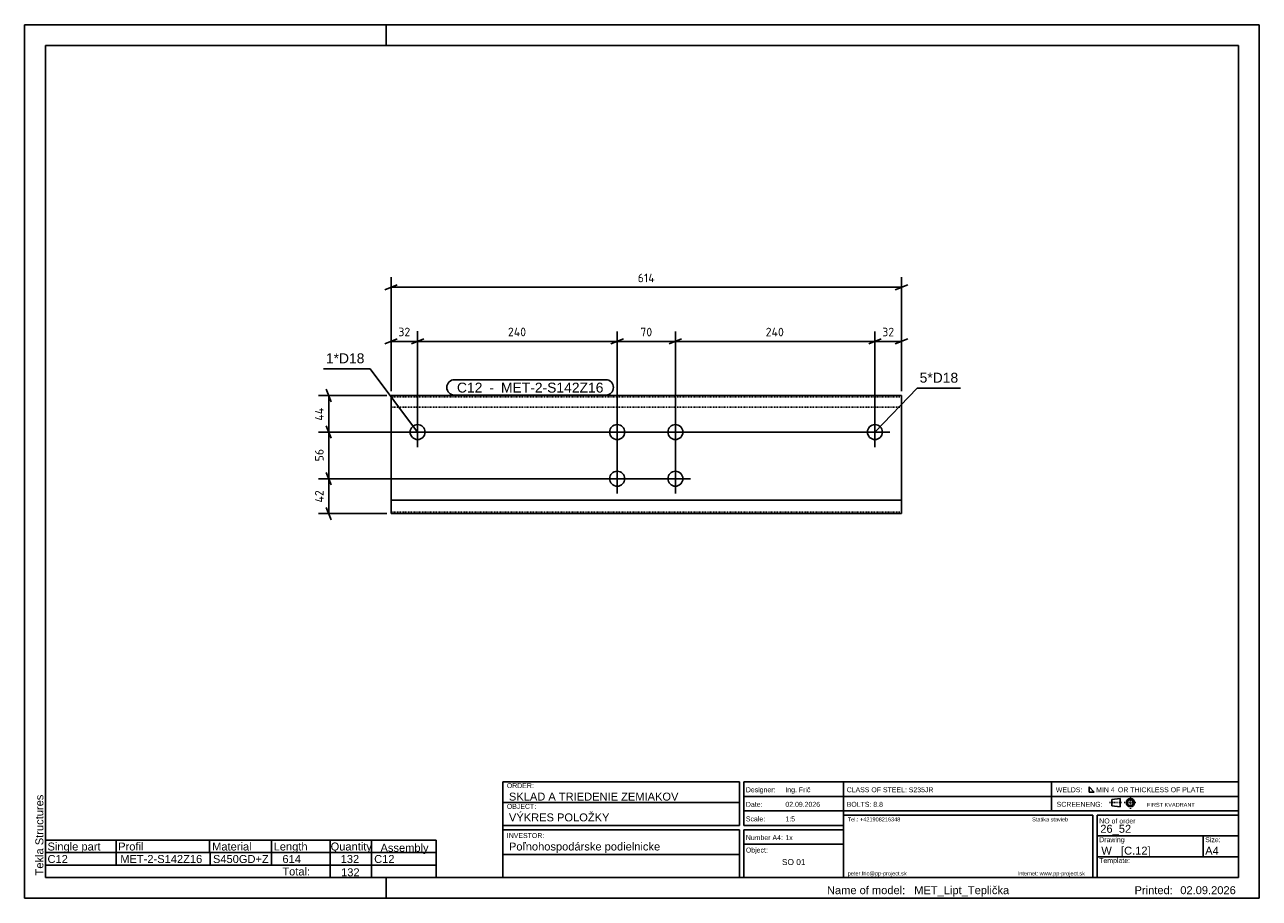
# Model space of a CAD drawing. Header units: millimetres. Extents: x -441 to 1044, y -533 to 517.
import ezdxf

# ---------------------------------------------------------------- set-up
doc = ezdxf.new("R2010")
doc.units = ezdxf.units.MM
doc.linetypes.add('DXK_LINE_DOT1', pattern=[1.8814, 0.9407, -0.9407])
doc.styles.add('Arial', font='ARIAL.TTF', dxfattribs={"height": 0.2})
doc.styles.add('ISOCPEUR', font='ISOCPEUR.TTF', dxfattribs={"height": 0.2})

# ---------------------------------------------------------------- blocks, each defined once
blk = doc.blocks.new('Unknown-1843070-1579')
at = {"color": 7, "linetype": 'Continuous'}
for p, q in [((1044.3, 516.6), (-440.7, 516.6)), ((-440.7, 516.6), (-440.7, -533.4)), ((-5.7, 491.6), (-5.7, 516.6)), ((1044.3, -533.4), (1044.3, 516.6)), ((1019.3, 491.6), (-415.7, 491.6)), ((-415.7, 491.6), (-415.7, -508.4)), ((1019.3, -508.4), (1019.3, 491.6)), ((-415.7, -508.4), (1019.3, -508.4)), ((-5.7, -533.4), (-5.7, -508.4)), ((-440.7, -533.4), (1044.3, -533.4))]:
    blk.add_line(p, q, dxfattribs=at)
at = {"color": 174, "linetype": 'Continuous', "style": 'Arial'}
blk.add_text('Tekla Structures', height=9.551, rotation=90, dxfattribs=at).set_placement((-418.2, -505.9))
blk = doc.blocks.new('Bolt-1843070-1255 - 1217')
at = {"color": 136, "linetype": 'Continuous'}
for p, q in [((32, 9), (32, 45)), ((14, 27), (50, 27))]:
    blk.add_line(p, q, dxfattribs=at)
blk.add_circle((32, 27), 9, dxfattribs=at)
blk = doc.blocks.new('Part-1843070-1252 - 1217')
at = {"color": 3, "linetype": 'Continuous'}
for p, q in [((614, 71), (0, 71)), ((0, -71), (0, 71)), ((614, -55), (614, 71)), ((614, -55), (0, -55)), ((614, -71), (614, -55)), ((0, -71), (614, -71))]:
    blk.add_line(p, q, dxfattribs=at)
at = {"color": 1, "linetype": 'DXK_LINE_DOT1'}
for p, q in [((614, 69.4), (0, 69.4)), ((614, 57), (0, 57)), ((614, -69.4), (0, -69.4))]:
    blk.add_line(p, q, dxfattribs=at)
blk = doc.blocks.new('Bolt-1843070-1253 - 1217')
at = {"color": 136, "linetype": 'Continuous'}
for p, q in [((582, 9), (582, 45)), ((564, 27), (600, 27))]:
    blk.add_line(p, q, dxfattribs=at)
blk.add_circle((582, 27), 9, dxfattribs=at)
blk = doc.blocks.new('Bolt-1843070-1254 - 1217')
at = {"color": 136, "linetype": 'Continuous'}
for p, q in [((342, -47), (342, -11)), ((324, -29), (360, -29))]:
    blk.add_line(p, q, dxfattribs=at)
blk.add_circle((342, -29), 9, dxfattribs=at)
blk = doc.blocks.new('Bolt-1843070-1256 - 1217')
at = {"color": 136, "linetype": 'Continuous'}
for p, q in [((272, -47), (272, -11)), ((254, -29), (290, -29))]:
    blk.add_line(p, q, dxfattribs=at)
blk.add_circle((272, -29), 9, dxfattribs=at)
blk = doc.blocks.new('Bolt-1843070-1257 - 1217')
at = {"color": 136, "linetype": 'Continuous'}
for p, q in [((342, 9), (342, 45)), ((324, 27), (360, 27))]:
    blk.add_line(p, q, dxfattribs=at)
blk.add_circle((342, 27), 9, dxfattribs=at)
blk = doc.blocks.new('Bolt-1843070-1258 - 1217')
at = {"color": 136, "linetype": 'Continuous'}
for p, q in [((272, 9), (272, 45)), ((254, 27), (290, 27))]:
    blk.add_line(p, q, dxfattribs=at)
blk.add_circle((272, 27), 9, dxfattribs=at)
blk = doc.blocks.new('StraightDimension-1843070-1263 - 1217')
at = {"color": 5, "linetype": 'Continuous'}
for p, q in [((39.5, 139), (24.5, 133)), ((32, 32), (32, 148.1)), ((32, 136), (272, 136)), ((264.5, 133), (279.5, 139)), ((272, -24), (272, 148.1))]:
    blk.add_line(p, q, dxfattribs=at)
at = {"color": 0}
blk.add_wipeout([(165.8, 139.8), (165.8, 156.6), (138.2, 156.6), (138.2, 139.8)], dxfattribs=at)
at = {"color": 5, "style": 'ISOCPEUR'}
blk.add_text('240', height=10.31, dxfattribs=at).set_placement((140.6, 142.2))
blk = doc.blocks.new('StraightDimension-1843070-1261 - 1217')
at = {"color": 5, "linetype": 'Continuous'}
for p, q in [((349.5, 139), (334.5, 133)), ((342, -24), (342, 148.1)), ((342, 136), (582, 136)), ((574.5, 133), (589.5, 139)), ((582, 32), (582, 148.1))]:
    blk.add_line(p, q, dxfattribs=at)
at = {"color": 0}
blk.add_wipeout([(475.8, 139.7), (475.8, 156.5), (448.2, 156.5), (448.2, 139.7)], dxfattribs=at)
at = {"color": 5, "style": 'ISOCPEUR'}
blk.add_text('240', height=10.31, dxfattribs=at).set_placement((450.6, 142.1))
blk = doc.blocks.new('StraightDimension-1843070-1260 - 1217')
at = {"color": 5, "linetype": 'Continuous'}
for p, q in [((574.5, 133), (589.5, 139)), ((582, 32), (582, 148.1)), ((582, 136), (614, 136)), ((621.5, 139), (606.5, 133)), ((614, 76), (614, 148.1))]:
    blk.add_line(p, q, dxfattribs=at)
at = {"color": 0}
blk.add_wipeout([(607.6, 139.7), (607.6, 156.5), (588.4, 156.5), (588.4, 139.7)], dxfattribs=at)
at = {"color": 5, "style": 'ISOCPEUR'}
blk.add_text('32', height=10.31, dxfattribs=at).set_placement((590.8, 142.1))
blk = doc.blocks.new('StraightDimension-1843070-1262 - 1217')
at = {"color": 5, "linetype": 'Continuous'}
for p, q in [((279.5, 139), (264.5, 133)), ((272, -24), (272, 148.1)), ((272, 136), (342, 136)), ((334.5, 133), (349.5, 139)), ((342, -24), (342, 148.1))]:
    blk.add_line(p, q, dxfattribs=at)
at = {"color": 0}
blk.add_wipeout([(316.6, 139.7), (316.6, 156.5), (297.4, 156.5), (297.4, 139.7)], dxfattribs=at)
at = {"color": 5, "style": 'ISOCPEUR'}
blk.add_text('70', height=10.31, dxfattribs=at).set_placement((299.8, 142.1))
blk = doc.blocks.new('StraightDimension-1843070-1264 - 1217')
at = {"color": 5, "linetype": 'Continuous'}
for p, q in [((-7.5, 133), (7.5, 139)), ((0, 76), (0, 148.2)), ((0, 136), (32, 136)), ((39.5, 139), (24.5, 133)), ((32, 32), (32, 148.2))]:
    blk.add_line(p, q, dxfattribs=at)
at = {"color": 0}
blk.add_wipeout([(25.6, 139.8), (25.6, 156.6), (6.4, 156.6), (6.4, 139.8)], dxfattribs=at)
at = {"color": 5, "style": 'ISOCPEUR'}
blk.add_text('32', height=10.31, dxfattribs=at).set_placement((8.8, 142.2))
blk = doc.blocks.new('StraightDimension-1843070-1287 - 1217')
at = {"color": 5, "linetype": 'Continuous'}
for p, q in [((0, 76), (0, 213.1)), ((614, 76), (614, 213.1)), ((7.5, 204), (-7.5, 198)), ((0, 201), (614, 201)), ((606.5, 198), (621.5, 204))]:
    blk.add_line(p, q, dxfattribs=at)
at = {"color": 0}
blk.add_wipeout([(319.7, 204.7), (319.7, 221.5), (294.3, 221.5), (294.3, 204.7)], dxfattribs=at)
at = {"color": 5, "style": 'ISOCPEUR'}
blk.add_text('614', height=10.31, dxfattribs=at).set_placement((296.7, 207.1))
blk = doc.blocks.new('StraightDimension-1843070-1292 - 1217')
at = {"color": 5, "linetype": 'Continuous'}
for p, q in [((-78, 78.5), (-72, 63.5)), ((-5, 71), (-87.1, 71)), ((-75, 27), (-75, 71)), ((-72, 19.5), (-78, 34.5)), ((577, 27), (-87.1, 27))]:
    blk.add_line(p, q, dxfattribs=at)
at = {"color": 0}
blk.add_wipeout([(-78.8, 59.7), (-95.6, 59.7), (-95.6, 38.3), (-78.8, 38.3)], dxfattribs=at)
at = {"color": 5, "style": 'ISOCPEUR'}
blk.add_text('44', height=10.31, rotation=90.0002, dxfattribs=at).set_placement((-81.1, 40.7))
blk = doc.blocks.new('StraightDimension-1843070-1293 - 1217')
at = {"color": 5, "linetype": 'Continuous'}
for p, q in [((-78, 34.5), (-72, 19.5)), ((577, 27), (-87.1, 27)), ((-75, -29), (-75, 27)), ((337, -29), (-87.1, -29)), ((-72, -36.5), (-78, -21.5))]:
    blk.add_line(p, q, dxfattribs=at)
at = {"color": 0}
blk.add_wipeout([(-78.8, 8.6), (-95.6, 8.6), (-95.6, -10.6), (-78.8, -10.6)], dxfattribs=at)
at = {"color": 5, "style": 'ISOCPEUR'}
blk.add_text('56', height=10.31, rotation=90.0002, dxfattribs=at).set_placement((-81.1, -8.2))
blk = doc.blocks.new('StraightDimension-1843070-1294 - 1217')
at = {"color": 5, "linetype": 'Continuous'}
for p, q in [((337, -29), (-87.1, -29)), ((-78, -21.5), (-72, -36.5)), ((-75, -71), (-75, -29)), ((-5, -71), (-87.1, -71)), ((-72, -78.5), (-78, -63.5))]:
    blk.add_line(p, q, dxfattribs=at)
at = {"color": 0}
blk.add_wipeout([(-78.8, -39.9), (-95.6, -39.9), (-95.6, -60.1), (-78.8, -60.1)], dxfattribs=at)
at = {"color": 5, "style": 'ISOCPEUR'}
blk.add_text('42', height=10.31, rotation=90.0002, dxfattribs=at).set_placement((-81.1, -57.7))
blk = doc.blocks.new('Unknown-1843070-1611')
at = {"color": 174, "linetype": 'Continuous'}
for p, q in [((134.3, -393.4), (419.3, -393.4)), ((134.3, -393.4), (134.3, -508.4)), ((419.3, -445.9), (419.3, -393.4)), ((424.3, -393.4), (544.3, -393.4)), ((424.3, -393.4), (424.3, -445.9)), ((544.3, -393.4), (544.3, -508.4)), ((424.3, -410.9), (544.3, -410.9)), ((134.3, -418.4), (419.3, -418.4)), ((424.3, -428.4), (544.3, -428.4)), ((134.3, -445.9), (419.3, -445.9)), ((134.3, -450.9), (419.3, -450.9)), ((419.3, -450.9), (419.3, -508.4)), ((424.3, -445.9), (544.3, -445.9)), ((424.3, -450.9), (544.3, -450.9)), ((424.3, -508.4), (424.3, -450.9)), ((424.3, -468.4), (544.3, -468.4)), ((134.3, -480.9), (419.3, -480.9)), ((134.3, -508.4), (419.3, -508.4)), ((424.3, -508.4), (544.3, -508.4))]:
    blk.add_line(p, q, dxfattribs=at)
at = {"color": 174, "style": 'Arial'}
for s, p in [('ORDER:', (139.3, -400.9)), ('Designer:', (426.8, -405.9)), ('OBJECT:', (139.3, -425.9)), ('Date:', (426.8, -423.4)), ('Scale:', (426.8, -440.9)), ('INVESTOR:', (139.3, -460.9))]:
    blk.add_text(s, height=5.97, dxfattribs=at).set_placement(p)
at = {"color": 1, "style": 'Arial'}
for s, height, p in [('Ing. Frič', 5.97, (474.3, -405.9)), ('SKLAD A TRIEDENIE ZEMIAKOV', 9.551, (141.8, -415.9)), ('VÝKRES POLOŽKY', 9.551, (141.8, -440.9)), ('Poľnohospodárske podielnicke', 9.551, (141.8, -475.9))]:
    blk.add_text(s, height=height, dxfattribs=at).set_placement(p)
at = {"color": 1, "linetype": 'Continuous', "style": 'Arial'}
for s, height, p in [('02.09.2026', 5.97, (474.3, -423.4)), ('1:5', 5.97, (474.3, -440.9)), ('1x', 5.97, (474.3, -463.4)), ('SO 01', 7.16, (470.2, -493.4))]:
    blk.add_text(s, height=height, dxfattribs=at).set_placement(p)
at = {"color": 174, "linetype": 'Continuous', "style": 'Arial'}
for s, p in [('Number A4:', (426.8, -463.4)), ('Object:', (426.8, -478.4))]:
    blk.add_text(s, height=5.97, dxfattribs=at).set_placement(p)
blk = doc.blocks.new('Unknown-1843070-1609')
at = {"color": 174, "linetype": 'Continuous'}
for p, q in [((544.3, -508.4), (544.3, -393.4)), ((544.3, -393.4), (1019.3, -393.4)), ((1019.3, -508.4), (1019.3, -393.4)), ((544.3, -410.9), (1019.3, -410.9)), ((544.3, -428.4), (1019.3, -428.4)), ((544.3, -433.4), (844.3, -433.4)), ((844.3, -433.4), (844.3, -508.4)), ((849.3, -433.4), (849.3, -508.4)), ((849.3, -433.4), (1019.3, -433.4)), ((849.3, -458.4), (1019.3, -458.4)), ((849.3, -483.4), (1019.3, -483.4)), ((544.3, -508.4), (1019.3, -508.4))]:
    blk.add_line(p, q, dxfattribs=at)
at = {"color": 174, "linetype": 'Continuous', "style": 'Arial'}
for s, height, p in [('NO of order', 5.969, (851.8, -443.4)), ('Template:', 5.97, (851.8, -490.9))]:
    blk.add_text(s, height=height, dxfattribs=at).set_placement(p)
at = {"color": 1, "style": 'Arial'}
blk.add_text('26_52', height=9.55, dxfattribs=at).set_placement((853.1, -454.6))
at = {"color": 174, "style": 'Arial'}
blk.add_text('Drawing', height=5.97, dxfattribs=at).set_placement((851.8, -465.9))
at = {"color": 1, "linetype": 'Continuous', "style": 'Arial'}
blk.add_text('W   [C.12]', height=9.55, dxfattribs=at).set_placement((854.3, -480.9))
blk = doc.blocks.new('Unknown-1843070-1610')
at = {"color": 174, "linetype": 'Continuous'}
for p, q in [((794.3, -393.4), (794.3, -428.4)), ((839.7, -399.5), (839.7, -405.8)), ((845.9, -405.8), (839.7, -399.5)), ((839.7, -405.8), (845.9, -405.8))]:
    blk.add_line(p, q, dxfattribs=at)
at = {"color": 7, "linetype": 'Continuous'}
for p, q in [((866.9, -414.6), (876.8, -413.4)), ((866.9, -422.1), (866.9, -414.6)), ((876.8, -413.4), (876.8, -423.4)), ((866.9, -422.1), (876.8, -423.4))]:
    blk.add_line(p, q, dxfattribs=at)
at = {"color": 7, "linetype": 'DXK_LINE_DOT1'}
for p, q in [((889.3, -425.9), (889.3, -410.9)), ((864.3, -418.4), (879.3, -418.4)), ((881.8, -418.4), (896.8, -418.4))]:
    blk.add_line(p, q, dxfattribs=at)
at = {"color": 7, "linetype": 'Continuous'}
for radius in [5, 3.75]:
    blk.add_circle((889.3, -418.4), radius, dxfattribs=at)
at = {"color": 174, "style": 'Arial'}
for s, height, p in [('CLASS OF STEEL: S235JR', 5.969, (548.1, -405.9)), ('WELDS:', 5.97, (799.6, -405.9)), ('MIN 4', 5.97, (848.1, -405.9)), ('OR THICKLESS OF PLATE', 5.969, (874.3, -405.9)), ('BOLTS: 8.8 ', 5.969, (548.1, -423.4)), ('SCREENENG:', 5.97, (800.6, -423.4))]:
    blk.add_text(s, height=height, dxfattribs=at).set_placement(p)
at = {"color": 174, "linetype": 'Continuous', "style": 'Arial'}
blk.add_text('FIRST KVADRANT', height=4.775, dxfattribs=at).set_placement((909.3, -423.4))
blk = doc.blocks.new('Unknown-1843070-1612')
at = {"color": 174, "style": 'Arial'}
for s, height, p in [('Name of model:', 9.551, (524.3, -528.4)), ('Printed:', 9.55, (894.3, -528.4))]:
    blk.add_text(s, height=height, dxfattribs=at).set_placement(p)
at = {"color": 1, "style": 'Arial'}
for s, height, p in [('MET_Lipt_Teplička', 9.551, (629.3, -528.4)), ('02.09.2026', 9.55, (949.3, -528.4))]:
    blk.add_text(s, height=height, dxfattribs=at).set_placement(p)
blk = doc.blocks.new('Unknown-1843070-1613')
at = {"color": 174, "style": 'Arial'}
for s, p in [('Tel.: +421908216348', (549.3, -440.9)), ('Statika stavieb', (771.1, -440.9)), ('peter.fric@pp-project.sk', (549.3, -505.9)), ('Internet: www.pp-project.sk', (753.8, -505.9))]:
    blk.add_text(s, height=4.775, dxfattribs=at).set_placement(p)
blk = doc.blocks.new('Unknown-1843070-1615')
at = {"color": 174, "linetype": 'Continuous'}
blk.add_line((976.8, -458.4), (976.8, -483.4), dxfattribs=at)
at = {"color": 174, "style": 'Arial'}
blk.add_text('Size:', height=5.97, dxfattribs=at).set_placement((979.3, -465.9))
at = {"color": 1, "style": 'Arial'}
blk.add_text('A4', height=9.55, dxfattribs=at).set_placement((979.3, -480.9))
blk = doc.blocks.new('Unknown-1843070-1616')
at = {"color": 2, "linetype": 'Continuous'}
for p, q in [((-415.7, -463.4), (-415.7, -478.4)), ((-415.7, -493.4), (-415.7, -508.4))]:
    blk.add_line(p, q, dxfattribs=at)
at = {"color": 174, "linetype": 'Continuous'}
for p, q in [((-415.7, -463.4), (54.3, -463.4)), ((-330.7, -463.4), (-330.7, -478.4)), ((-218.2, -463.4), (-218.2, -478.4)), ((-143.7, -463.4), (-143.7, -478.4)), ((-73.2, -463.4), (-73.2, -478.4)), ((-23.7, -463.4), (-23.7, -478.4)), ((54.3, -463.4), (54.3, -478.4)), ((-415.7, -478.4), (54.3, -478.4)), ((-415.7, -478.4), (-415.7, -493.4)), ((-330.7, -478.4), (-330.7, -493.4)), ((-217.7, -478.4), (-217.7, -493.4)), ((-143.7, -478.4), (-143.7, -493.4)), ((-73.2, -478.4), (-73.2, -493.4)), ((-23.7, -478.4), (-23.7, -493.4)), ((54.3, -478.4), (54.3, -493.4)), ((-415.7, -493.4), (54.3, -493.4)), ((-73.2, -493.4), (-73.2, -508.4)), ((-23.7, -493.4), (-23.7, -508.4)), ((54.3, -493.4), (54.3, -508.4)), ((-415.7, -508.4), (54.3, -508.4))]:
    blk.add_line(p, q, dxfattribs=at)
at = {"color": 7, "linetype": 'Continuous'}
blk.add_line((-233.2, -463.4), (-233.2, -463.4), dxfattribs=at)
at = {"color": 174, "linetype": 'Continuous', "style": 'Arial'}
for s, height, p in [('Single part', 9.551, (-413.2, -475.9)), ('Profil', 9.55, (-328.2, -475.9)), ('Material', 9.55, (-215.2, -475.9)), ('Length', 9.55, (-141.2, -475.9)), ('Quantity', 9.55, (-72.7, -475.9)), ('Assembly', 9.55, (-12.7, -477.4)), ('Total:', 9.55, (-130.7, -505.9))]:
    blk.add_text(s, height=height, dxfattribs=at).set_placement(p)
at = {"color": 1, "linetype": 'Continuous', "style": 'Arial'}
for s, height, p in [('C12', 9.55, (-413.2, -490.9)), ('MET-2-S142Z16', 9.551, (-325.7, -490.9)), ('S450GD+Z', 9.55, (-214.2, -490.9)), ('614', 9.55, (-130.6, -490.9)), ('132', 9.55, (-60.6, -490.9)), ('C12', 9.55, (-20.3, -490.9)), ('132', 9.55, (-60.1, -506.9))]:
    blk.add_text(s, height=height, dxfattribs=at).set_placement(p)
blk = doc.blocks.new('Mark-1843070-1312 - 1217')
at = {"color": 0}
blk.add_wipeout([(109.9, 74.5), (109.9, 87), (79.3, 87), (79.3, 74.5)], dxfattribs=at)
blk.add_wipeout([(109.9, 74.5), (109.9, 87), (79.3, 87), (79.3, 74.5)], dxfattribs=at)
at = {"color": 136, "linetype": 'Continuous'}
blk.add_arc((76.3, 80.7), 9.25, 90, 270, dxfattribs=at)
at = {"color": 0}
blk.add_wipeout([(128.4, 74.5), (128.4, 87), (113.6, 87), (113.6, 74.5)], dxfattribs=at)
blk.add_wipeout([(128.4, 74.5), (128.4, 87), (113.6, 87), (113.6, 74.5)], dxfattribs=at)
at = {"color": 1, "style": 'Arial'}
blk.add_text('C12', height=11.94, dxfattribs=at).set_placement((79.3, 74.5))
at = {"color": 2, "style": 'Arial'}
blk.add_text(' - ', height=11.94, dxfattribs=at).set_placement((113.6, 74.5))
at = {"color": 0}
blk.add_wipeout([(255.3, 74.5), (255.3, 87), (132.2, 87), (132.2, 74.5)], dxfattribs=at)
blk.add_wipeout([(255.3, 74.5), (255.3, 87), (132.2, 87), (132.2, 74.5)], dxfattribs=at)
at = {"color": 136, "linetype": 'Continuous'}
for p, q in [((76.3, 90), (258.3, 90)), ((76.3, 71.5), (258.3, 71.5))]:
    blk.add_line(p, q, dxfattribs=at)
blk.add_arc((258.3, 80.7), 9.25, 270, 90, dxfattribs=at)
at = {"color": 2, "style": 'Arial'}
blk.add_text('MET-2-S142Z16', height=11.938, dxfattribs=at).set_placement((132.2, 74.5))
blk = doc.blocks.new('MarkSet-1843070-1318 - 1217')
at = {"color": 0}
blk.add_wipeout([(682.1, 86.4), (682.1, 98.9), (635.8, 98.9), (635.8, 86.4)], dxfattribs=at)
blk.add_wipeout([(682.1, 86.4), (682.1, 98.9), (635.8, 98.9), (635.8, 86.4)], dxfattribs=at)
at = {"color": 136, "linetype": 'Continuous'}
for p, q in [((582, 27), (632.8, 79.7)), ((632.8, 79.7), (685.1, 79.7))]:
    blk.add_line(p, q, dxfattribs=at)
at = {"color": 1, "style": 'Arial'}
blk.add_text('5*D18', height=11.94, dxfattribs=at).set_placement((635.8, 86.4))
blk = doc.blocks.new('Mark-1843070-1324 - 1217')
at = {"color": 0}
blk.add_wipeout([(-32.1, 109.7), (-32.1, 122.2), (-78.4, 122.2), (-78.4, 109.7)], dxfattribs=at)
blk.add_wipeout([(-32.1, 109.7), (-32.1, 122.2), (-78.4, 122.2), (-78.4, 109.7)], dxfattribs=at)
at = {"color": 136, "linetype": 'Continuous'}
for p in [(-81.4, 103), (32, 27)]:
    blk.add_line(p, (-25.3, 103), dxfattribs=at)
at = {"color": 1, "style": 'Arial'}
blk.add_text('1*D18', height=11.94, dxfattribs=at).set_placement((-78.4, 109.7))

msp = doc.modelspace()

# ---------------------------------------------------------------- block references
for name in ['Unknown-1843070-1579', 'Part-1843070-1252 - 1217', 'Bolt-1843070-1255 - 1217', 'Bolt-1843070-1258 - 1217', 'Bolt-1843070-1257 - 1217', 'Bolt-1843070-1253 - 1217', 'Bolt-1843070-1256 - 1217', 'Bolt-1843070-1254 - 1217', 'Unknown-1843070-1611', 'Unknown-1843070-1609', 'Unknown-1843070-1610', 'Unknown-1843070-1613', 'Unknown-1843070-1615', 'Unknown-1843070-1616', 'Unknown-1843070-1612']:
    msp.add_blockref(name, (0, 0))

# ---------------------------------------------------------------- next in the draw order: block references
for name in ['StraightDimension-1843070-1263 - 1217', 'StraightDimension-1843070-1261 - 1217']:
    msp.add_blockref(name, (0, 0))

# ---------------------------------------------------------------- next in the draw order: block references
for name in ['StraightDimension-1843070-1264 - 1217', 'StraightDimension-1843070-1262 - 1217', 'StraightDimension-1843070-1260 - 1217']:
    msp.add_blockref(name, (0, 0))

# ---------------------------------------------------------------- next in the draw order: block references
msp.add_blockref('StraightDimension-1843070-1287 - 1217', (0, 0))

# ---------------------------------------------------------------- next in the draw order: block references
msp.add_blockref('StraightDimension-1843070-1292 - 1217', (0, 0))

# ---------------------------------------------------------------- next in the draw order: block references
for name in ['Mark-1843070-1312 - 1217', 'StraightDimension-1843070-1293 - 1217']:
    msp.add_blockref(name, (0, 0))

# ---------------------------------------------------------------- next in the draw order: block references
for name in ['Mark-1843070-1324 - 1217', 'MarkSet-1843070-1318 - 1217', 'StraightDimension-1843070-1294 - 1217']:
    msp.add_blockref(name, (0, 0))

doc.saveas('drawing.dxf')
